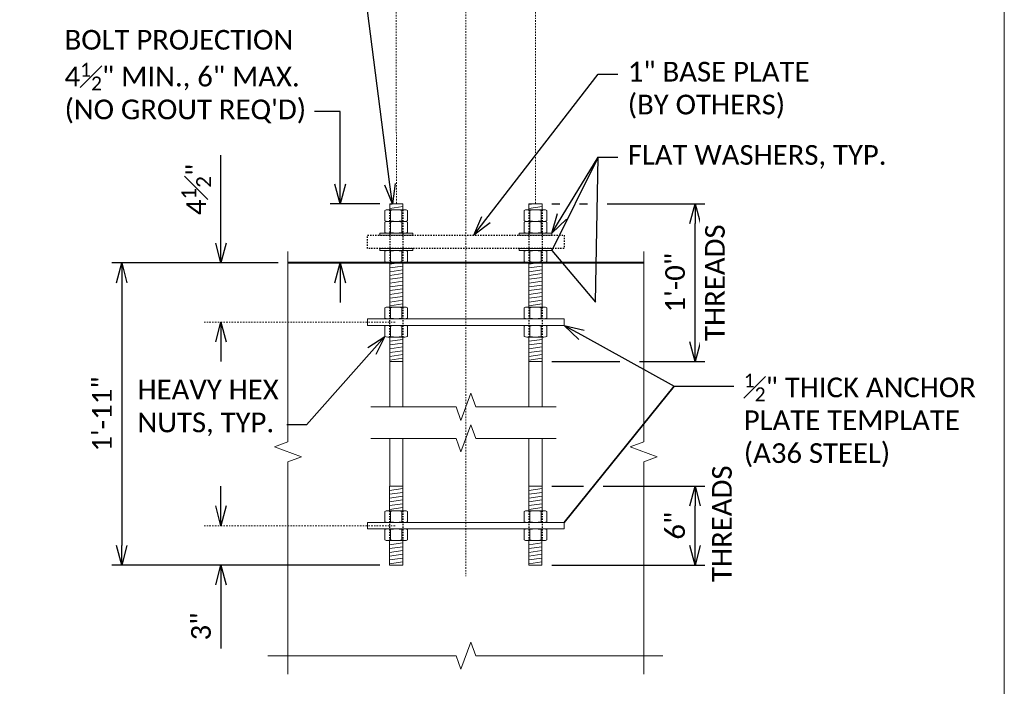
# Model space of a CAD drawing. Extents: x -1659 to 205, y -2368 to -1849.
# Tile 10 of 20: x -1112 to -1037, y -2310 to -2259. Entities that reach past the tile are written whole.
import ezdxf
from ezdxf import colors
from ezdxf.entities.mleader import LeaderData, LeaderLine
from ezdxf.enums import TextEntityAlignment as Align
from ezdxf.math import Vec2, Vec3

# ---------------------------------------------------------------- set-up
doc = ezdxf.new("R2010")
doc.units = 0
doc.header["$MEASUREMENT"] = 0
doc.linetypes.add('Wisdot2', pattern=[0.125, 0.0625, -0.0625])
doc.linetypes.add('Wisdot4', pattern=[0.28125, 0.125, -0.0625, 0.03125, -0.0625])
for name, color, linetype, lineweight in [('B_ANNO_BREAK', 7, 'Continuous', 18), ('B_ANNO_DIM', 7, 'Continuous', 18), ('B_ANNO_TEXT', 7, 'Continuous', 18), ('B_CNTR', 1, 'Wisdot4', 18), ('B_CONC_PPT', 12, 'Continuous', 40), ('B_DETAIL_HIDDEN', 7, 'Wisdot2', 25), ('B_STEEL', 92, 'Continuous', 18)]:
    doc.layers.add(name, color=color, linetype=linetype, lineweight=lineweight)
doc.layers.add('B_ANNO_NOPLOT', color=47, linetype='Continuous', lineweight=18, plot=False)
doc.styles.add('Annotative', font='calibri.ttf', dxfattribs={"height": 0.0625})
doc.styles.get("Standard").update_dxf_attribs({"font": 'calibri.ttf'})
doc.dimstyles.new('Annotative', dxfattribs={"dimscale": 0, "dimtxt": 0.0625, "dimasz": 0.0625, "dimexe": 0.03125, "dimexo": 0.03125, "dimgap": 0.03125, "dimtad": 1, "dimdec": 3, "dimzin": 3, "dimdsep": 46, "dimlunit": 4, "dimtxsty": 'Standard', "dimblk": 'OPEN30', "dimcen": 0.03125, "dimaunit": 1, "dimadec": 0, "dimazin": 3, "dimtfac": 0.75, "dimtdec": 3, "dimtofl": 0, "dimtmove": 0, "dimatfit": 3, "dimldrblk": 'OPEN30', "dimfxl": 1, "dimtfill": 1, "dimfrac": 1, "dimtolj": 1, "dimtzin": 0, "dimarcsym": 0})

# ---------------------------------------------------------------- blocks, each defined once
blk = doc.blocks.new('INS_SS32ELEC_BASE')
at = {"layer": 'B_ANNO_NOPLOT', "flags": 128}
blk.add_lwpolyline([(0, 0), (0, 252), (323.9277, 252), (323.9277, 238.8552), (378, 238.8552), (378, 40.4996), (316.5708, 40.4996), (316.5708, 0)], close=True, dxfattribs=at)
at = {"layer": 'B_ANNO_DIM', "style": 'Annotative'}
for tag, p in [('BAR1', (199.7292, 233.4659)), ('BAR2', (201.4129, 169.8219)), ('BAR3', (224.5166, 169.873))]:
    blk.add_attdef(tag, p, '', height=1.5, dxfattribs=at)
blk = doc.blocks.new('*U519')
at = {"layer": 'B_ANNO_NOPLOT', "flags": 128}
blk.add_lwpolyline([(0, 0), (0, 252), (323.92766, 252), (323.92766, 238.85516), (378, 238.85516), (378, 40.49961), (316.57075, 40.49961), (316.57075, 0)], close=True, dxfattribs=at)
at = {"layer": 'B_ANNO_DIM', "style": 'Annotative'}
for tag, p in [('BAR13', (350.74001, 224.49402)), ('BAR7', (76.98039, 199.62533)), ('BAR8', (76.9892, 193.66295)), ('BAR11', (77.00348, 166.67484)), ('BAR12', (76.97079, 162.02757)), ('BAR9', (77.07092, 141.25155)), ('BAR10', (77.03472, 137.23523)), ('BAR14', (71.2084, 82.41031))]:
    blk.add_attdef(tag, p, '', height=1.5, dxfattribs=at)
at = {"layer": 'B_ANNO_TEXT', "style": 'Annotative'}
for tag, p in [('#BR1', (229.62571, 26.61883)), ('#BR2', (229.62571, 23.77403)), ('#BR3', (229.62571, 20.92923)), ('#BR4', (229.62571, 15.23963)), ('#BR5', (229.62571, 12.39483))]:
    blk.add_attdef(tag, text='', height=1.5, dxfattribs=at).set_placement(p, align=Align.CENTER)
blk = doc.blocks.new('_Open30')
at = {"color": 0, "linetype": 'ByBlock', "lineweight": -2}
for p, q in [((-1, 0.268), (0, 0)), ((0, 0), (-1, -0.268)), ((0, 0), (-1, 0))]:
    blk.add_line(p, q, dxfattribs=at)
blk = doc.blocks.new('*D206')
at = {"layer": 'B_ANNO_DIM', "color": 0, "lineweight": -2, "transparency": 16777216}
for p, q in [((322.669, 89.769), (309.999, 89.769)), ((310.749, 88.269), (310.749, 68.269)), ((330.417, 66.769), (309.999, 66.769))]:
    blk.add_line(p, q, dxfattribs=at)
at = {"layer": 'Defpoints', "color": 0, "transparency": 16777216}
for p in [(323.419, 89.769), (310.749, 66.769), (331.167, 66.769)]:
    blk.add_point(p, dxfattribs=at)
at = {"layer": 'B_ANNO_DIM', "color": 0, "lineweight": -2, "transparency": 16777216, "xscale": 1.5, "yscale": 1.5, "zscale": 1.5}
for p, rotation in [((310.749, 89.769), 90), ((310.749, 66.769), 270)]:
    blk.add_blockref('_Open30', p, dxfattribs=dict(at, rotation=rotation))
at = {"layer": 'B_ANNO_DIM', "color": 0, "transparency": 16777216, "insert": (309.247, 78.269), "char_height": 1.5, "attachment_point": 5, "rotation": 90, "bg_fill": 3, "box_fill_scale": 1.25, "bg_fill_color": 256, "bg_fill_true_color": 13158600, "bg_fill_transparency": 0}
blk.add_mtext('\\A1;1\'-11"', dxfattribs=at)
blk = doc.blocks.new('*D208')
at = {"layer": 'B_ANNO_DIM', "color": 0, "lineweight": -2, "transparency": 16777216}
for p, q in [((318.313, 91.269), (318.313, 97.969)), ((318.313, 83.769), (318.313, 82.269))]:
    blk.add_line(p, q, dxfattribs=at)
at = {"layer": 'Defpoints', "color": 0, "transparency": 16777216}
for p in [(318.313, 89.769), (318.313, 89.769), (318.313, 85.269)]:
    blk.add_point(p, dxfattribs=at)
at = {"layer": 'B_ANNO_DIM', "color": 0, "lineweight": -2, "transparency": 16777216, "xscale": 1.5, "yscale": 1.5, "zscale": 1.5}
for p, rotation in [((318.313, 89.769), 270), ((318.313, 85.269), 90)]:
    blk.add_blockref('_Open30', p, dxfattribs=dict(at, rotation=rotation))
at = {"layer": 'B_ANNO_DIM', "color": 0, "transparency": 16777216, "insert": (316.428, 95.369), "char_height": 1.5, "attachment_point": 5, "rotation": 90, "bg_fill": 3, "box_fill_scale": 1.25, "bg_fill_color": 256, "bg_fill_true_color": 13158600, "bg_fill_transparency": 0}
blk.add_mtext('\\A1;4{\\H0.75x;\\S1#2;}"', dxfattribs=at)
blk = doc.blocks.new('*D205')
at = {"layer": 'B_ANNO_DIM', "color": 0, "lineweight": -2, "transparency": 16777216}
for p, q in [((318.313, 71.269), (318.313, 72.769)), ((318.313, 65.269), (318.313, 60.422))]:
    blk.add_line(p, q, dxfattribs=at)
at = {"layer": 'Defpoints', "color": 0, "transparency": 16777216}
for p in [(318.313, 69.769), (318.313, 66.769), (318.313, 66.769)]:
    blk.add_point(p, dxfattribs=at)
at = {"layer": 'B_ANNO_DIM', "color": 0, "lineweight": -2, "transparency": 16777216, "xscale": 1.5, "yscale": 1.5, "zscale": 1.5}
for p, rotation in [((318.313, 69.769), 270), ((318.313, 66.769), 90)]:
    blk.add_blockref('_Open30', p, dxfattribs=dict(at, rotation=rotation))
at = {"layer": 'B_ANNO_DIM', "color": 0, "transparency": 16777216, "insert": (316.795, 62.096), "char_height": 1.5, "attachment_point": 5, "rotation": 90, "bg_fill": 3, "box_fill_scale": 1.25, "bg_fill_color": 256, "bg_fill_true_color": 13158600, "bg_fill_transparency": 0}
blk.add_mtext('\\A1;3"', dxfattribs=at)
blk = doc.blocks.new('*D204')
at = {"layer": 'B_ANNO_DIM', "color": 0, "lineweight": -2, "transparency": 16777216}
for p, q in [((343.527, 72.769), (345.938, 72.769)), ((347.438, 72.769), (355.186, 72.769)), ((354.436, 68.269), (354.436, 71.269)), ((343.524, 66.769), (355.186, 66.769))]:
    blk.add_line(p, q, dxfattribs=at)
at = {"layer": 'Defpoints', "color": 0, "transparency": 16777216}
for p in [(342.777, 72.769), (354.436, 72.769), (342.774, 66.769)]:
    blk.add_point(p, dxfattribs=at)
at = {"layer": 'B_ANNO_DIM', "color": 0, "lineweight": -2, "transparency": 16777216, "xscale": 1.5, "yscale": 1.5, "zscale": 1.5}
for p, rotation in [((354.436, 72.769), 90), ((354.436, 66.769), 270)]:
    blk.add_blockref('_Open30', p, dxfattribs=dict(at, rotation=rotation))
at = {"layer": 'B_ANNO_DIM', "color": 0, "transparency": 16777216, "insert": (352.918, 69.769), "char_height": 1.5, "attachment_point": 5, "rotation": 90, "bg_fill": 3, "box_fill_scale": 1.25, "bg_fill_color": 256, "bg_fill_true_color": 13158600, "bg_fill_transparency": 0}
blk.add_mtext('\\A1;6"', dxfattribs=at)
blk = doc.blocks.new('*D207')
at = {"layer": 'B_ANNO_DIM', "color": 0, "lineweight": -2, "transparency": 16777216}
for p, q in [((343.527, 94.269), (344.136, 94.269)), ((345.636, 94.269), (346.246, 94.269)), ((347.746, 94.269), (355.189, 94.269)), ((354.439, 83.769), (354.439, 92.769)), ((343.527, 82.269), (348.698, 82.269)), ((350.198, 82.269), (355.189, 82.269))]:
    blk.add_line(p, q, dxfattribs=at)
at = {"layer": 'Defpoints', "color": 0, "transparency": 16777216}
for p in [(342.777, 94.269), (354.439, 94.269), (342.777, 82.269)]:
    blk.add_point(p, dxfattribs=at)
at = {"layer": 'B_ANNO_DIM', "color": 0, "lineweight": -2, "transparency": 16777216, "xscale": 1.5, "yscale": 1.5, "zscale": 1.5}
for p, rotation in [((354.439, 94.269), 90), ((354.439, 82.269), 270)]:
    blk.add_blockref('_Open30', p, dxfattribs=dict(at, rotation=rotation))
at = {"layer": 'B_ANNO_DIM', "color": 0, "transparency": 16777216, "insert": (352.921, 88.269), "char_height": 1.5, "attachment_point": 5, "rotation": 90, "bg_fill": 3, "box_fill_scale": 1.25, "bg_fill_color": 256, "bg_fill_true_color": 13158600, "bg_fill_transparency": 0}
blk.add_mtext('\\A1;1\'-0"', dxfattribs=at)
at = {"layer": 'B_ANNO_DIM', "color": 0, "transparency": 16777216, "insert": (355.957, 88.269), "char_height": 1.5, "attachment_point": 5, "rotation": 90, "bg_fill": 3, "box_fill_scale": 1.25, "bg_fill_color": 256, "bg_fill_true_color": 13158600, "bg_fill_transparency": 0}
blk.add_mtext('\\A1;THREADS', dxfattribs=at)
blk = doc.blocks.new('*D203')
at = {"layer": 'B_ANNO_DIM', "color": 0, "lineweight": -2, "transparency": 16777216}
for p, q in [((327.396, 95.769), (327.396, 97.269)), ((330.421, 94.269), (326.646, 94.269)), ((327.396, 88.269), (327.396, 86.769))]:
    blk.add_line(p, q, dxfattribs=at)
at = {"layer": 'Defpoints', "color": 0, "transparency": 16777216}
for p in [(331.171, 94.269), (327.396, 89.769), (327.396, 89.769)]:
    blk.add_point(p, dxfattribs=at)
at = {"layer": 'B_ANNO_DIM', "color": 0, "lineweight": -2, "transparency": 16777216, "xscale": 1.5, "yscale": 1.5, "zscale": 1.5}
for p, rotation in [((327.396, 94.269), 270), ((327.396, 89.769), 90)]:
    blk.add_blockref('_Open30', p, dxfattribs=dict(at, rotation=rotation))
blk = doc.blocks.new('_None')
blk = doc.blocks.new('*U421')
at = {"layer": 'B_ANNO_NOPLOT', "flags": 128}
blk.add_lwpolyline([(0, 0), (0, 252), (323.9277, 252), (323.9277, 238.8552), (378, 238.8552), (378, 40.4996), (316.5708, 40.4996), (316.5708, 0)], close=True, dxfattribs=at)
at = {"layer": 'B_ANNO_DIM', "style": 'Annotative'}
blk.add_attdef('DIM2', text='', height=1.5, rotation=90, dxfattribs=at).set_placement((6.2062, 36.1551), align=Align.CENTER)
blk.add_attdef('BAR16', (65.8152, 19.5977), '', height=1.5, dxfattribs=at)
at = {"layer": 'B_ANNO_TEXT', "style": 'Annotative'}
blk.add_attdef('#BR8', text='', height=1.5, dxfattribs=at).set_placement((229.5935, 29.467), align=Align.CENTER)
blk = doc.blocks.new('*U185')
at = {"layer": 'B_STEEL'}
h = blk.add_hatch(dxfattribs=at)
h.set_pattern_fill('USER', color=256, scale=0.286, angle=8, style=0, pattern_type=0)
h.set_pattern_definition([(8, (-746.853, -2190.07746), (-0.039803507, 0.283216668), [])])
edge = h.paths.add_edge_path()
edge.add_arc((331.67052, 91.92128), 1.89989, 89.9814103, 90.0185897, ccw=False)
edge.add_line((331.67113, 93.82118), (332.17052, 93.82118))
edge.add_line((332.17052, 93.82118), (332.17052, 94.26917))
edge.add_line((332.17052, 94.26917), (331.17053, 94.26917))
edge.add_line((331.17053, 94.26917), (331.17053, 93.82118))
edge.add_line((331.17053, 93.82118), (331.6699, 93.82118))
h = blk.add_hatch(dxfattribs=at)
h.set_pattern_fill('USER', color=256, scale=0.286, angle=8, style=0, pattern_type=0)
h.set_pattern_definition([(8, (-736.24613, -2190.07746), (-0.039803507, 0.283216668), [])])
edge = h.paths.add_edge_path()
edge.add_arc((342.27739, 91.92128), 1.89989, 89.9814103, 90.0185897, ccw=False)
edge.add_line((342.27801, 93.82118), (342.77739, 93.82118))
edge.add_line((342.77739, 93.82118), (342.77739, 94.26917))
edge.add_line((342.77739, 94.26917), (341.7774, 94.26917))
edge.add_line((341.7774, 94.26917), (341.7774, 93.82118))
edge.add_line((341.7774, 93.82118), (342.27678, 93.82118))
h = blk.add_hatch(dxfattribs=at)
h.set_pattern_fill('USER', color=256, scale=0.286, angle=8, style=0, pattern_type=0)
h.set_pattern_definition([(8, (-746.85323, -2197.49297), (-0.039803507, 0.283216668), [])])
h.paths.add_polyline_path([(331.17053, 86.40618), (332.17052, 86.40618), (332.17052, 89.83017), (331.17053, 89.83017)])
h = blk.add_hatch(dxfattribs=at)
h.set_pattern_fill('USER', color=256, scale=0.286, angle=8, style=0, pattern_type=0)
h.set_pattern_definition([(8, (-736.24635, -2197.49297), (-0.039803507, 0.283216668), [])])
h.paths.add_polyline_path([(341.7774, 86.40618), (342.77739, 86.40618), (342.77739, 89.83017), (341.7774, 89.83017)])
h = blk.add_hatch(dxfattribs=at)
h.set_pattern_fill('USER', color=256, scale=0.286, angle=8, style=0, pattern_type=0)
h.set_pattern_definition([(8, (-746.85323, -2201.62997), (-0.039803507, 0.283216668), [])])
h.paths.add_polyline_path([(331.17053, 82.26917), (332.17052, 82.26917), (332.17052, 84.13217), (331.17053, 84.13217)])
h = blk.add_hatch(dxfattribs=at)
h.set_pattern_fill('USER', color=256, scale=0.286, angle=8, style=0, pattern_type=0)
h.set_pattern_definition([(8, (-736.24635, -2201.62997), (-0.039803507, 0.283216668), [])])
h.paths.add_polyline_path([(341.7774, 82.26917), (342.77739, 82.26917), (342.77739, 84.13217), (341.7774, 84.13217)])
h = blk.add_hatch(dxfattribs=at)
h.set_pattern_fill('USER', color=256, scale=0.286, angle=8, style=0, pattern_type=0)
h.set_pattern_definition([(8, (-746.8566, -2212.99297), (-0.039803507, 0.283216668), [])])
h.paths.add_polyline_path([(331.16715, 70.90618), (332.17052, 70.90618), (332.17052, 72.76917), (331.16715, 72.76917)])
h = blk.add_hatch(dxfattribs=at)
h.set_pattern_fill('USER', color=256, scale=0.286, angle=8, style=0, pattern_type=0)
h.set_pattern_definition([(8, (-736.24973, -2212.99297), (-0.039803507, 0.283216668), [])])
h.paths.add_polyline_path([(341.77402, 70.90618), (342.77739, 70.90618), (342.77739, 72.76917), (341.77402, 72.76917)])
h = blk.add_hatch(dxfattribs=at)
h.set_pattern_fill('USER', color=256, scale=0.286, angle=8, style=0, pattern_type=0)
h.set_pattern_definition([(8, (-746.8566, -2217.12997), (-0.039803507, 0.283216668), [])])
h.paths.add_polyline_path([(331.16715, 66.76917), (332.16713, 66.76917), (332.16713, 68.63217), (331.16715, 68.63217)])
h = blk.add_hatch(dxfattribs=at)
h.set_pattern_fill('USER', color=256, scale=0.286, angle=8, style=0, pattern_type=0)
h.set_pattern_definition([(8, (-736.24973, -2217.12997), (-0.039803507, 0.283216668), [])])
h.paths.add_polyline_path([(341.77402, 66.76917), (342.77401, 66.76917), (342.77401, 68.63217), (341.77402, 68.63217)])
at = {"layer": 'B_ANNO_BREAK', "flags": 128}
for points in [[(323.4187, 90.64487), (323.4187, 76.14414), (322.38775, 75.76891), (324.44965, 75.01844), (323.4187, 74.6432), (323.4187, 58.47438)], [(350.52913, 90.64487), (350.52913, 76.14414), (349.49818, 75.76891), (351.56007, 75.01844), (350.52913, 74.6432), (350.52913, 58.47438)], [(321.87475, 59.86567), (336.22345, 59.86567), (336.59868, 58.83472), (337.34915, 60.89662), (337.72438, 59.86567), (351.98044, 59.86567)]]:
    blk.add_lwpolyline(points, dxfattribs=at)
at = {"layer": 'B_ANNO_NOPLOT', "flags": 128}
blk.add_lwpolyline([(0, 0), (0, 252), (323.92766, 252), (323.92766, 238.85516), (378, 238.85516), (378, 40.49961), (316.57075, 40.49961), (316.57075, 0)], close=True, dxfattribs=at)
at = {"layer": 'B_CNTR'}
for p, q in [((336.97391, 137.59114), (336.97391, 65.92399)), ((331.6708, 120.99525), (331.67733, 94.26917)), ((342.2774, 120.99525), (342.2774, 94.26917))]:
    blk.add_line(p, q, dxfattribs=at)
at = {"layer": 'B_CONC_PPT', "flags": 128}
blk.add_lwpolyline([(350.52913, 89.76917), (323.4187, 89.76917)], dxfattribs=at)
at = {"layer": 'B_DETAIL_HIDDEN', "ltscale": 0.25}
for p, q in [((331.16715, 93.82118), (331.17053, 89.83017)), ((332.17052, 93.82118), (332.17052, 89.83017)), ((341.77402, 93.82118), (341.7774, 89.83017)), ((342.77739, 93.82118), (342.77739, 89.83017)), ((329.47396, 90.88217), (329.47396, 91.88217)), ((344.47057, 91.88217), (344.47057, 90.88217)), ((331.16715, 86.40618), (331.16715, 84.13217)), ((332.17052, 86.40618), (332.17052, 84.13217)), ((341.77402, 86.40618), (341.77402, 84.13217)), ((342.77739, 86.40618), (342.77739, 84.13217)), ((331.16715, 70.90618), (331.16715, 68.63217)), ((332.17052, 70.90618), (332.17052, 68.63217)), ((341.77402, 70.90618), (341.77402, 68.63217)), ((342.77739, 70.90618), (342.77739, 68.63217))]:
    blk.add_line(p, q, dxfattribs=at)
at = {"layer": 'B_DETAIL_HIDDEN', "ltscale": 0.5}
blk.add_line((344.47057, 90.88217), (329.47396, 90.88217), dxfattribs=at)
at = {"layer": 'B_DETAIL_HIDDEN', "ltscale": 0.5, "flags": 128}
blk.add_lwpolyline([(329.47396, 91.88217), (344.47057, 91.88217)], dxfattribs=at)
at = {"layer": 'B_STEEL'}
for p, q in [((331.02102, 93.82118), (332.32002, 93.82118)), ((341.62789, 93.82118), (342.92689, 93.82118)), ((331.23752, 92.98417), (331.23752, 93.77118)), ((332.10352, 92.98417), (332.10352, 93.77118)), ((341.84439, 92.98417), (341.84439, 93.77118)), ((342.71039, 92.98417), (342.71039, 93.77118)), ((332.32002, 92.93417), (331.02102, 92.93417)), ((331.23521, 92.09717), (331.23521, 92.88417)), ((332.10121, 92.09717), (332.10121, 92.88417)), ((342.92689, 92.93417), (341.62789, 92.93417)), ((341.84209, 92.09717), (341.84209, 92.88417)), ((342.70809, 92.09717), (342.70809, 92.88417)), ((331.23752, 90.66717), (331.23752, 89.88017)), ((332.10352, 90.66717), (332.10352, 89.88017)), ((341.84439, 90.66717), (341.84439, 89.88017)), ((342.71039, 90.66717), (342.71039, 89.88017)), ((331.02102, 89.83017), (332.32002, 89.83017)), ((341.62789, 89.83017), (342.92689, 89.83017)), ((331.02102, 86.40618), (332.32002, 86.40618)), ((331.23752, 85.56917), (331.23752, 86.35618)), ((332.10352, 85.56917), (332.10352, 86.35618)), ((341.62789, 86.40618), (342.92689, 86.40618)), ((341.84439, 85.56917), (341.84439, 86.35618)), ((342.71039, 85.56917), (342.71039, 86.35618)), ((331.23752, 84.96917), (331.23752, 84.18217)), ((332.10352, 84.96917), (332.10352, 84.18217)), ((341.84439, 84.96917), (341.84439, 84.18217)), ((342.71039, 84.96917), (342.71039, 84.18217)), ((344.47057, 85.51917), (344.47057, 85.01917)), ((331.02102, 84.13217), (332.32002, 84.13217)), ((341.62789, 84.13217), (342.92689, 84.13217)), ((332.31664, 70.90618), (331.01764, 70.90618)), ((331.23414, 70.06917), (331.23414, 70.85618)), ((332.10014, 70.06917), (332.10014, 70.85618)), ((342.92352, 70.90618), (341.62451, 70.90618)), ((341.84101, 70.06917), (341.84101, 70.85618)), ((342.70702, 70.06917), (342.70702, 70.85618)), ((344.47057, 70.01917), (344.47057, 69.51917)), ((331.23414, 69.46917), (331.23414, 68.68217)), ((332.10014, 69.46917), (332.10014, 68.68217)), ((341.84101, 69.46917), (341.84101, 68.68217)), ((342.70702, 69.46917), (342.70702, 68.68217)), ((332.31664, 68.63217), (331.01764, 68.63217)), ((342.92352, 68.63217), (341.62451, 68.63217))]:
    blk.add_line(p, q, dxfattribs=at)
at = {"layer": 'B_STEEL', "flags": 128}
for points in [[(331.6699, 93.82118, -0.00016223), (331.67113, 93.82118), (332.17052, 93.82118), (332.17052, 94.26917), (331.17053, 94.26917), (331.17053, 93.82118), (331.17053, 93.82118), (331.6699, 93.82118)], [(342.27678, 93.82118, -0.00016223), (342.27801, 93.82118), (342.77739, 93.82118), (342.77739, 94.26917), (341.7774, 94.26917), (341.7774, 93.82118), (341.7774, 93.82118), (342.27678, 93.82118)]]:
    blk.add_lwpolyline(points, format="xyb", dxfattribs=at)
for points in [[(330.80452, 92.98417), (330.80452, 93.77118)], [(332.53652, 93.77118), (332.53652, 92.98417)], [(341.41139, 92.98417), (341.41139, 93.77118)], [(343.14339, 93.77118), (343.14339, 92.98417)], [(330.80221, 92.09717), (330.80221, 92.88417)], [(332.53422, 92.88417), (332.53422, 92.09717)], [(341.40909, 92.09717), (341.40909, 92.88417)], [(343.14109, 92.88417), (343.14109, 92.09717)], [(332.92052, 91.88217), (330.42052, 91.88217), (330.42052, 92.04717), (332.92052, 92.04717), (332.92052, 91.88217)], [(343.52739, 91.88217), (341.02739, 91.88217), (341.02739, 92.04717), (343.52739, 92.04717), (343.52739, 91.88217)], [(332.92052, 90.71717), (330.42052, 90.71717), (330.42052, 90.88217), (332.92052, 90.88217), (332.92052, 90.71717)], [(343.52739, 90.71717), (341.02739, 90.71717), (341.02739, 90.88217), (343.52739, 90.88217), (343.52739, 90.71717)], [(330.80452, 90.66717), (330.80452, 89.88017)], [(332.53652, 89.88017), (332.53652, 90.66717)], [(341.41139, 90.66717), (341.41139, 89.88017)], [(343.14339, 89.88017), (343.14339, 90.66717)], [(331.17053, 86.40618), (332.17052, 86.40618), (332.17052, 89.83017), (331.17053, 89.83017), (331.17053, 86.40618)], [(341.7774, 86.40618), (342.77739, 86.40618), (342.77739, 89.83017), (341.7774, 89.83017), (341.7774, 86.40618)], [(330.80452, 85.56917), (330.80452, 86.35618)], [(332.53652, 86.35618), (332.53652, 85.56917)], [(341.41139, 85.56917), (341.41139, 86.35618)], [(343.14339, 86.35618), (343.14339, 85.56917)], [(344.47057, 85.01917), (329.47396, 85.01917), (329.47396, 85.51917)], [(329.47396, 85.51917), (344.47057, 85.51917)], [(330.80452, 84.96917), (330.80452, 84.18217)], [(332.53652, 84.18217), (332.53652, 84.96917)], [(341.41139, 84.96917), (341.41139, 84.18217)], [(343.14339, 84.18217), (343.14339, 84.96917)], [(331.17053, 82.26917), (332.17052, 82.26917), (332.17052, 84.13217), (331.17053, 84.13217), (331.17053, 82.26917)], [(341.7774, 82.26917), (342.77739, 82.26917), (342.77739, 84.13217), (341.7774, 84.13217), (341.7774, 82.26917)], [(331.17053, 78.81692), (331.17053, 82.26917), (332.17052, 82.26917), (332.17052, 78.81692)], [(341.7774, 78.81692), (341.7774, 82.26917), (342.77739, 82.26917), (342.77739, 78.81692)], [(331.17053, 72.76917), (331.17053, 76.41364)], [(332.17052, 76.41364), (332.17052, 72.76917), (331.17053, 72.76917)], [(341.7774, 72.76917), (341.7774, 76.41364)], [(342.77739, 76.41364), (342.77739, 72.76917), (341.7774, 72.76917)], [(331.16715, 70.90618), (332.17052, 70.90618), (332.17052, 72.76917), (331.16715, 72.76917), (331.16715, 70.90618)], [(341.77402, 70.90618), (342.77739, 70.90618), (342.77739, 72.76917), (341.77402, 72.76917), (341.77402, 70.90618)], [(330.80114, 70.85618), (330.80114, 70.06917)], [(332.53314, 70.06917), (332.53314, 70.85618)], [(341.40801, 70.85618), (341.40801, 70.06917)], [(343.14002, 70.06917), (343.14002, 70.85618)], [(344.47057, 69.51917), (329.47396, 69.51917), (329.47396, 70.01917)], [(329.47396, 70.01917), (344.47057, 70.01917)], [(330.80114, 68.68217), (330.80114, 69.46917)], [(332.53314, 69.46917), (332.53314, 68.68217)], [(341.40801, 68.68217), (341.40801, 69.46917)], [(343.14002, 69.46917), (343.14002, 68.68217)], [(331.16715, 66.76917), (332.16713, 66.76917), (332.16713, 68.63217), (331.16715, 68.63217), (331.16715, 66.76917)], [(341.77402, 66.76917), (342.77401, 66.76917), (342.77401, 68.63217), (341.77402, 68.63217), (341.77402, 66.76917)]]:
    blk.add_lwpolyline(points, dxfattribs=at)
at = {"layer": 'B_STEEL'}
for centre, radius, start, end in [((331.02102, 93.32745), 0.49372, 63.9914, 116.00857), ((331.67052, 91.92128), 1.89989, 76.8261, 103.17394), ((332.32002, 93.32745), 0.49372, 63.9914, 116.00857), ((341.62789, 93.32745), 0.49372, 63.9914, 116.00857), ((342.27739, 91.92128), 1.89989, 76.8261, 103.17394), ((342.92689, 93.32745), 0.49372, 63.9914, 116.00857), ((331.01871, 92.44045), 0.49372, 63.9914, 116.00857), ((331.02102, 93.4279), 0.49372, 243.9914, 296.0086), ((331.66821, 91.03428), 1.89989, 76.8261, 103.17394), ((331.67052, 94.83407), 1.89989, 256.8261, 283.1739), ((332.31771, 92.44045), 0.49372, 63.9914, 116.00857), ((332.32002, 93.4279), 0.49372, 243.9914, 296.0086), ((341.62559, 92.44045), 0.49372, 63.9914, 116.00857), ((341.62789, 93.4279), 0.49372, 243.9914, 296.0086), ((342.27509, 91.03428), 1.89989, 76.8261, 103.17394), ((342.27739, 94.83407), 1.89989, 256.8261, 283.1739), ((342.92459, 92.44045), 0.49372, 63.9914, 116.00857), ((342.92689, 93.4279), 0.49372, 243.9914, 296.0086), ((331.01871, 92.5409), 0.49372, 243.9914, 296.0086), ((331.66821, 93.94707), 1.89989, 256.8261, 283.1739), ((332.31771, 92.5409), 0.49372, 243.9914, 296.0086), ((341.62559, 92.5409), 0.49372, 243.9914, 296.0086), ((342.27509, 93.94707), 1.89989, 256.8261, 283.1739), ((342.92459, 92.5409), 0.49372, 243.9914, 296.0086), ((331.02102, 90.22345), 0.49372, 63.9914, 116.0086), ((331.67052, 88.81728), 1.89989, 76.8261, 103.1739), ((332.32002, 90.22345), 0.49372, 63.9914, 116.0086), ((341.62789, 90.22345), 0.49372, 63.9914, 116.0086), ((342.27739, 88.81728), 1.89989, 76.8261, 103.1739), ((342.92689, 90.22345), 0.49372, 63.9914, 116.0086), ((331.02102, 90.32389), 0.49372, 243.99143, 296.0086), ((331.67052, 91.73006), 1.89989, 256.82606, 283.1739), ((332.32002, 90.32389), 0.49372, 243.99143, 296.0086), ((341.62789, 90.32389), 0.49372, 243.99143, 296.0086), ((342.27739, 91.73006), 1.89989, 256.82606, 283.1739), ((342.92689, 90.32389), 0.49372, 243.99143, 296.0086), ((331.02102, 85.91245), 0.49372, 63.9914, 116.00857), ((331.67052, 84.50628), 1.89989, 76.8261, 103.17394), ((332.32002, 85.91245), 0.49372, 63.9914, 116.00857), ((341.62789, 85.91245), 0.49372, 63.9914, 116.00857), ((342.27739, 84.50628), 1.89989, 76.8261, 103.17394), ((342.92689, 85.91245), 0.49372, 63.9914, 116.00857), ((331.02102, 86.0129), 0.49372, 243.9914, 296.0086), ((331.67052, 87.41907), 1.89989, 256.8261, 283.1739), ((332.32002, 86.0129), 0.49372, 243.9914, 296.0086), ((341.62789, 86.0129), 0.49372, 243.9914, 296.0086), ((342.27739, 87.41907), 1.89989, 256.8261, 283.1739), ((342.92689, 86.0129), 0.49372, 243.9914, 296.0086), ((331.02102, 84.52545), 0.49372, 63.9914, 116.0086), ((331.67052, 83.11928), 1.89989, 76.8261, 103.1739), ((332.32002, 84.52545), 0.49372, 63.9914, 116.0086), ((341.62789, 84.52545), 0.49372, 63.9914, 116.0086), ((342.27739, 83.11928), 1.89989, 76.8261, 103.1739), ((342.92689, 84.52545), 0.49372, 63.9914, 116.0086), ((331.02102, 84.62589), 0.49372, 243.99143, 296.0086), ((331.67052, 86.03207), 1.89989, 256.82606, 283.1739), ((332.32002, 84.62589), 0.49372, 243.99143, 296.0086), ((341.62789, 84.62589), 0.49372, 243.99143, 296.0086), ((342.27739, 86.03207), 1.89989, 256.82606, 283.1739), ((342.92689, 84.62589), 0.49372, 243.99143, 296.0086), ((331.01764, 70.41245), 0.49372, 63.99143, 116.0086), ((331.66714, 69.00628), 1.89989, 76.82606, 103.1739), ((332.31664, 70.41245), 0.49372, 63.99143, 116.0086), ((341.62451, 70.41245), 0.49372, 63.99143, 116.0086), ((342.27402, 69.00628), 1.89989, 76.82606, 103.1739), ((342.92352, 70.41245), 0.49372, 63.99143, 116.0086), ((331.01764, 70.5129), 0.49372, 243.9914, 296.0086), ((331.66714, 71.91907), 1.89989, 256.8261, 283.1739), ((332.31664, 70.5129), 0.49372, 243.9914, 296.0086), ((341.62451, 70.5129), 0.49372, 243.9914, 296.0086), ((342.27402, 71.91907), 1.89989, 256.8261, 283.1739), ((342.92352, 70.5129), 0.49372, 243.9914, 296.0086), ((331.01764, 69.02545), 0.49372, 63.9914, 116.0086), ((331.66714, 67.61928), 1.89989, 76.8261, 103.1739), ((332.31664, 69.02545), 0.49372, 63.9914, 116.0086), ((341.62451, 69.02545), 0.49372, 63.9914, 116.0086), ((342.27402, 67.61928), 1.89989, 76.8261, 103.1739), ((342.92352, 69.02545), 0.49372, 63.9914, 116.0086), ((331.01764, 69.12589), 0.49372, 243.9914, 296.00857), ((331.66714, 70.53207), 1.89989, 256.8261, 283.17394), ((332.31664, 69.12589), 0.49372, 243.9914, 296.00857), ((341.62451, 69.12589), 0.49372, 243.9914, 296.00857), ((342.27402, 70.53207), 1.89989, 256.8261, 283.17394), ((342.92352, 69.12589), 0.49372, 243.9914, 296.00857)]:
    blk.add_arc(centre, radius, start, end, dxfattribs=at)
at = {"layer": 'B_ANNO_DIM', "insert": (355.73279, 47.81439), "char_height": 1.5, "width": 44.2046041, "attachment_point": 1, "rotation": 90, "style": 'Annotative'}
blk.add_mtext('\\pxqc;THREADS', dxfattribs=at)
at = {"layer": 'B_ANNO_TEXT', "style": 'Annotative'}
blk.add_attdef('AR1', (332.52293, 49.72689), '', height=1.5, dxfattribs=at)
at = {"layer": 'B_ANNO_DIM'}
ml = blk.add_multileader_mtext('Standard', dxfattribs=at)
ml.set_content('', color=256)
ml.set_leader_properties()
ml.set_arrow_properties(name='OPEN30')
ml.build(insert=Vec2(0, 0))
ml.multileader.update_dxf_attribs({"text_right_attachment_type": 3, "dogleg_length": 0.0625, "arrow_head_size": 1.5, "scale": 24})
ctx = ml.context
ctx.base_point, ctx.scale, ctx.char_height, ctx.arrow_head_size, ctx.landing_gap_size, ctx.plane_origin = Vec3(324.51308, 111.54456), 24, 1.5, 1.5, 0.75, Vec3(332.61938, 94.26917)
ctx.right_attachment = 3
notes = []
notes.append((ctx, [(0, (1, 1, 0), (327.51308, 111.54456), (-1, 0), 1.5, [(0, [(331.38355, 94.26917), (329.15233, 111.54456), (328.87193, 111.54456)], 0, [])])]))
ctx.mtext.insert, ctx.mtext.flow_direction = Vec3(325.26308, 112.29456), 5
for ctx, leaders in notes:
    for number, flags, end, landing, length, lines in leaders:
        leader = LeaderData()
        leader.index, (leader.has_last_leader_line, leader.has_dogleg_vector, leader.attachment_direction) = number, flags
        leader.last_leader_point, leader.dogleg_vector, leader.dogleg_length = Vec3(end), Vec3(landing), length
        for number, points, colour, breaks in lines:
            line = LeaderLine()
            line.index, line.vertices, line.color, line.breaks = number, Vec3.list(points), colors.encode_raw_color(colour), breaks
            leader.lines.append(line)
        ctx.leaders.append(leader)
for base, p1, p2, text, picture, middle in [((354.43902, 94.26917), (342.77739, 82.26917), (342.77739, 94.26917), '<>\\XTHREADS', '*D207', (354.43902, 88.26917)), ((310.74869, 66.76917), (323.4187, 89.76917), (331.16715, 66.76917), '1\'-11"', '*D206', (309.24696, 78.26917))]:
    dim = blk.add_linear_dim(base=base, p1=p1, p2=p2, angle=90, text=text, dimstyle='Annotative', dxfattribs=at)
    dim.commit()
    dim.dimension.update_dxf_attribs({"geometry": picture, "text_midpoint": middle})
dim = blk.add_linear_dim(base=(354.43563, 72.76917), p1=(342.77401, 66.76917), p2=(342.77739, 72.76917), angle=90, dimstyle='Annotative', dxfattribs=at)
dim.commit()
dim.dimension.update_dxf_attribs({"geometry": '*D204', "text_midpoint": (352.91775, 69.76917)})
at = {"layer": 'B_ANNO_BREAK', "flags": 128}
for points in [[(329.74469, 78.81692), (336.22345, 78.81692), (336.59868, 77.78597), (337.34915, 79.84787), (337.72438, 78.81692), (343.85602, 78.81692)], [(329.74469, 76.41364), (336.22345, 76.41364), (336.59868, 75.38269), (337.34915, 77.44459), (337.72438, 76.41364), (343.85602, 76.41364)]]:
    blk.add_lwpolyline(points, dxfattribs=at)
at = {"layer": 'B_ANNO_DIM'}
for base, p1, p2, angle, picture, middle in [((318.31298, 89.76917), (318.31298, 85.26917), (318.31298, 89.76917), 270, '*D208', (316.4276, 95.36908)), ((318.31298, 66.76927), (318.31298, 69.76917), (318.31298, 66.76927), 90, '*D205', (316.79452, 62.09561))]:
    dim = blk.add_linear_dim(base=base, p1=p1, p2=p2, angle=angle, dimstyle='Annotative', override={"dimdec": 4}, dxfattribs=at)
    dim.commit()
    dim.dimension.update_dxf_attribs({"geometry": picture, "text_midpoint": middle})
dim = blk.add_linear_dim(base=(327.39636, 89.76917), p1=(331.17053, 94.26917), p2=(327.39636, 89.76917), angle=90, text=' ', dimstyle='Annotative', dxfattribs=at)
dim.commit()
dim.dimension.update_dxf_attribs({"geometry": '*D203', "text_midpoint": (327.39636, 92.01917)})
ml = blk.add_multileader_mtext('Standard', dxfattribs=at)
ml.set_content('\\A1;1" BASE PLATE\\P(BY OTHERS)', color=256)
ml.set_leader_properties()
ml.set_arrow_properties(name='OPEN30')
ml.build(insert=Vec2(0, 0))
ml.multileader.update_dxf_attribs({"text_right_attachment_type": 3, "dogleg_length": 0.0625, "arrow_head_size": 1.5, "scale": 24})
ctx = ml.context
ctx.base_point, ctx.scale, ctx.char_height, ctx.arrow_head_size, ctx.landing_gap_size, ctx.plane_origin = Vec3(348.56151, 104.13298), 24, 1.5, 1.5, 0.75, Vec3(343.72396, 99.09434)
ctx.right_attachment = 3
notes = []
notes.append((ctx, [(0, (1, 1, 0), (347.06151, 104.13298), (1, 0), 1.5, [(0, [(337.57885, 91.88217), (347.06151, 104.13298), (347.06151, 104.13298)], 0, [])])]))
ctx.mtext.insert, ctx.mtext.flow_direction = Vec3(349.31151, 105.08202), 5
ml = blk.add_multileader_mtext('Standard', dxfattribs=at)
ml.set_content('\\A1;FLAT WASHERS, TYP.', color=256)
ml.set_leader_properties()
ml.set_arrow_properties(name='OPEN30')
ml.build(insert=Vec2(0, 0))
ml.multileader.update_dxf_attribs({"text_right_attachment_type": 3, "dogleg_length": 0.0625, "arrow_head_size": 1.5, "scale": 24})
ctx = ml.context
ctx.base_point, ctx.scale, ctx.char_height, ctx.arrow_head_size, ctx.landing_gap_size, ctx.plane_origin = Vec3(348.56151, 97.82792), 24, 1.5, 1.5, 0.75, Vec3(343.72396, 92.78928)
ctx.right_attachment = 3
notes.append((ctx, [(0, (1, 1, 0), (347.06151, 97.82792), (1, 0), 1.5, [(1, [(343.52739, 92.04717), (347.06151, 97.82792), (347.06151, 97.82792), (343.52739, 90.71717), (346.85823, 86.785), (347.06151, 97.82792)], 0, [])])]))
ctx.mtext.insert, ctx.mtext.flow_direction = Vec3(349.31151, 98.74523), 5
ml = blk.add_multileader_mtext('Standard', dxfattribs=at)
ml.set_content('\\A1;{\\H0.7x;\\S1#2;}" THICK ANCHOR\\PPLATE TEMPLATE\\P(A36 STEEL)', color=256)
ml.set_leader_properties()
ml.set_arrow_properties(name='OPEN30')
ml.build(insert=Vec2(0, 0))
ml.multileader.update_dxf_attribs({"text_right_attachment_type": 3, "dogleg_length": 0.0625, "arrow_head_size": 1.5, "scale": 24})
ctx = ml.context
ctx.base_point, ctx.scale, ctx.char_height, ctx.arrow_head_size, ctx.landing_gap_size, ctx.plane_origin = Vec3(357.4036, 80.39659), 24, 1.5, 1.5, 0.75, Vec3(352.85615, 75.35794)
ctx.right_attachment = 3
notes.append((ctx, [(0, (1, 1, 0), (352.83667, 80.39659), (1, 0), 4.56693, [(1, [(344.47057, 85.01917), (352.83667, 80.39659), (352.83667, 80.39659), (344.47057, 70.01917), (352.83667, 80.39659)], 0, [])])]))
ctx.mtext.insert, ctx.mtext.flow_direction = Vec3(358.1536, 81.34563), 5
for ctx, leaders in notes:
    for number, flags, end, landing, length, lines in leaders:
        leader = LeaderData()
        leader.index, (leader.has_last_leader_line, leader.has_dogleg_vector, leader.attachment_direction) = number, flags
        leader.last_leader_point, leader.dogleg_vector, leader.dogleg_length = Vec3(end), Vec3(landing), length
        for number, points, colour, breaks in lines:
            line = LeaderLine()
            line.index, line.vertices, line.color, line.breaks = number, Vec3.list(points), colors.encode_raw_color(colour), breaks
            leader.lines.append(line)
        ctx.leaders.append(leader)
at = {"layer": 'B_CNTR'}
for p, q in [((331.57638, 85.26917), (317.04644, 85.26917)), ((331.57638, 69.76917), (317.04644, 69.76917))]:
    blk.add_line(p, q, dxfattribs=at)
at = {"layer": 'B_ANNO_DIM'}
ml = blk.add_multileader_mtext('Standard', dxfattribs=at)
ml.set_content('\\A1;BOLT PROJECTION\\P4{\\H0.7x;\\S1#2;}" MIN., 6" MAX.\\P(NO GROUT REQ\'D)', color=256)
ml.set_leader_properties()
ml.set_arrow_properties(name='NONE')
ml.build(insert=Vec2(0, 0))
ml.multileader.update_dxf_attribs({"text_right_attachment_type": 3, "dogleg_length": 0.0625, "arrow_head_size": 1.5, "scale": 24})
ctx = ml.context
ctx.base_point, ctx.scale, ctx.char_height, ctx.arrow_head_size, ctx.landing_gap_size, ctx.plane_origin = Vec3(305.64982, 106.56141), 24, 1.5, 1.5, 0.75, Vec3(328.11969, 90.54775)
ctx.right_attachment = 3
notes = []
notes.append((ctx, [(0, (1, 1, 0), (326.94175, 101.29618), (-1, 0), 1.5, [(0, [(327.39636, 94.26917), (327.39636, 101.29618), (326.94175, 101.29618)], 0, [])])]))
ctx.mtext.insert, ctx.mtext.flow_direction = Vec3(306.39982, 107.51045), 5
ml = blk.add_multileader_mtext('Standard', dxfattribs=at)
ml.set_content('HEAVY HEX\\PNUTS, TYP.', color=256)
ml.set_leader_properties()
ml.set_arrow_properties(name='OPEN30')
ml.build(insert=Vec2(0, 0))
ml.multileader.update_dxf_attribs({"text_right_attachment_type": 3, "dogleg_length": 0.0625, "arrow_head_size": 1.5, "scale": 24})
ctx = ml.context
ctx.base_point, ctx.scale, ctx.char_height, ctx.arrow_head_size, ctx.landing_gap_size, ctx.plane_origin = Vec3(311.2058, 79.96305), 24, 1.5, 1.5, 0.75, Vec3(332.27979, 87.07355)
ctx.right_attachment = 3
notes.append((ctx, [(0, (1, 1, 0), (324.82349, 77.44805), (-1, 0), 1.5, [(0, [(330.80452, 84.18217), (324.82349, 77.44805), (324.82349, 77.44805)], 0, [])])]))
ctx.mtext.insert, ctx.mtext.flow_direction = Vec3(311.9558, 80.88035), 5
for ctx, leaders in notes:
    for number, flags, end, landing, length, lines in leaders:
        leader = LeaderData()
        leader.index, (leader.has_last_leader_line, leader.has_dogleg_vector, leader.attachment_direction) = number, flags
        leader.last_leader_point, leader.dogleg_vector, leader.dogleg_length = Vec3(end), Vec3(landing), length
        for number, points, colour, breaks in lines:
            line = LeaderLine()
            line.index, line.vertices, line.color, line.breaks = number, Vec3.list(points), colors.encode_raw_color(colour), breaks
            leader.lines.append(line)
        ctx.leaders.append(leader)

msp = doc.modelspace()

# ---------------------------------------------------------------- block references
msp.add_blockref('INS_SS32ELEC_BASE', (-1414.998, -2367.75))

# ---------------------------------------------------------------- next in the draw order: block references
msp.add_blockref('*U519', (-1414.998, -2367.75))

# ---------------------------------------------------------------- next in the draw order: block references
msp.add_blockref('*U185', (-1414.998, -2367.75))

# ---------------------------------------------------------------- next in the draw order: block references
msp.add_blockref('*U421', (-1414.998, -2367.75))

doc.saveas('drawing.dxf')
